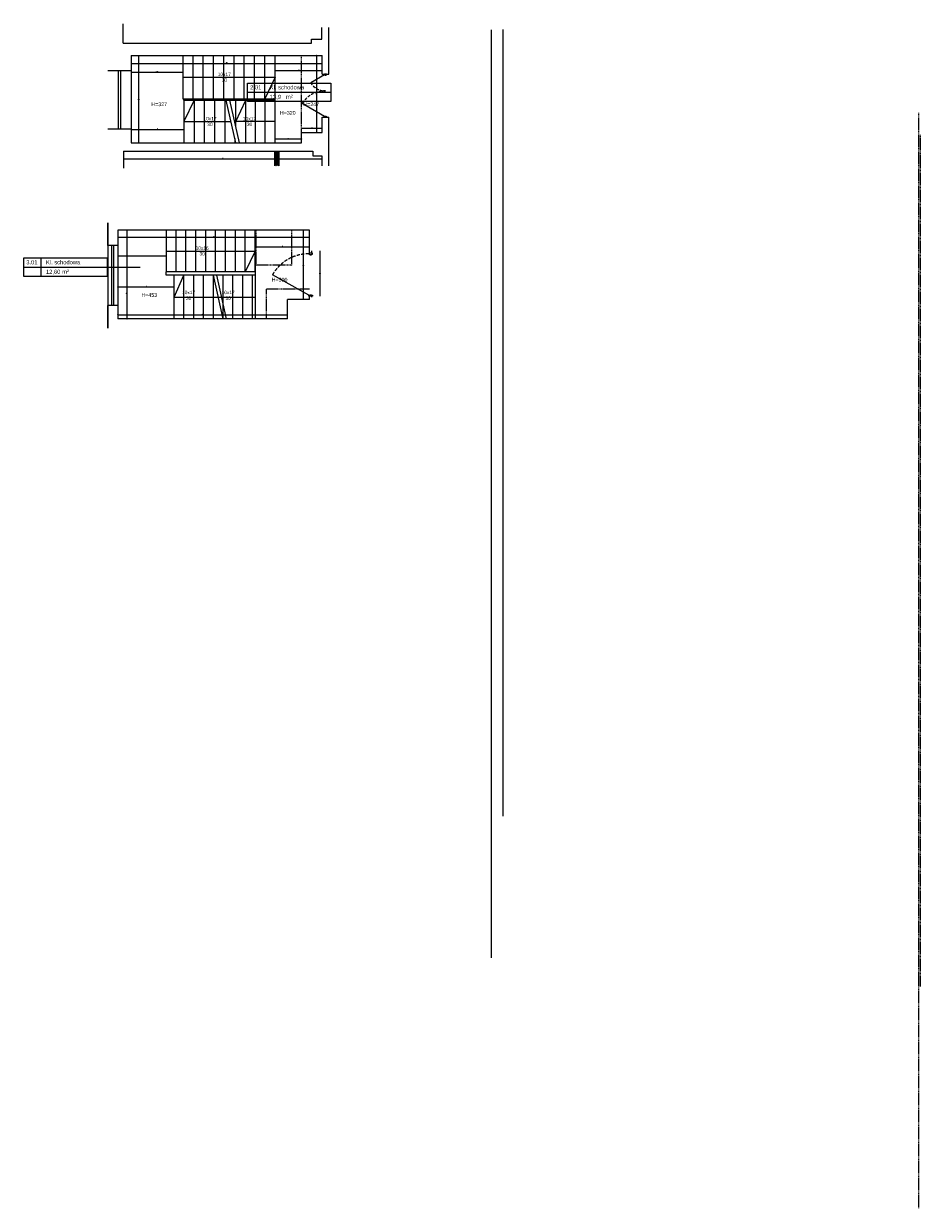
# Model space of a CAD drawing. Header units: millimetres. Extents: x 26866 to 1024070, y -428191 to 408885.
# Tile 2 of 248: x 175368 to 201487, y 100145 to 134655. Entities that reach past the tile are written whole.
import ezdxf

# ---------------------------------------------------------------- set-up
doc = ezdxf.new("R2010")
doc.units = ezdxf.units.MM
doc.header["$LTSCALE"] = 2
doc.linetypes.add('HIDDEN', pattern=[9.525, 6.35, -3.175])
doc.linetypes.add('HIDDENX2', pattern=[19.05, 12.7, -6.35])
doc.layers.get('Defpoints').update_dxf_attribs({"color": 1})
for name, color, linetype, lineweight in [('3DPLAN_A_DRZWI', 173, 'Continuous', 5), ('3DPLAN_A_OKNA', 153, 'Continuous', 5), ('3DPLAN_A_TABELKA POMIESZCZEŃ', 7, 'Continuous', 0), ('3DPLAN_A_WYMIAR', 7, 'Continuous', 5), ('3DPLAN_A_WYSOKOŚCI ZMIANA', 144, 'HIDDENX2', 5), ('Opisy', 7, 'Continuous', 13)]:
    doc.layers.add(name, color=color, linetype=linetype, lineweight=lineweight)
for name, color, linetype in [('3DPLAN_A_OPIS', 8, 'Continuous'), ('3DPLAN_A_POMIESZCZENIE NUMER', 100, 'Continuous'), ('3DPLAN_K_DZIAŁOWA NISKIE', 134, 'Continuous'), ('3DPLAN_K_NOŚNA', 7, 'Continuous'), ('3DPLAN_K_OBRYS', 243, 'Continuous'), ('3DPLAN_K_OBRYS WIDOK', 242, 'Continuous'), ('A_POMIESZCZENIE OPIS', 100, 'Continuous'), ('A_SCHODY', 6, 'Continuous')]:
    doc.layers.add(name, color=color, linetype=linetype)
doc.styles.add('ARIAL', font='arial.ttf')
doc.styles.add('SIMPLEX8', font='simplex.shx', dxfattribs={"width": 0.8})
doc.dimstyles.new('wymiar 1na100', dxfattribs={"dimtxt": 15, "dimasz": 10, "dimexe": 3, "dimexo": 5, "dimgap": 3, "dimtad": 1, "dimdec": 0, "dimtxsty": 'ARIAL', "dimblk": 'ARCHTICK', "dimcen": 2.5, "dimclrd": 40, "dimclre": 40, "dimclrt": 256, "dimadec": 1, "dimazin": 0, "dimtfac": 1, "dimtdec": 1, "dimtmove": 0, "dimatfit": 3, "dimldrblk": 'OPEN30', "dimfxl": 1.5, "dimfxlon": 1, "dimarcsym": 0})

# ---------------------------------------------------------------- blocks, each defined once
blk = doc.blocks.new('D 2X ASYMETRYCZNE BEZ FILARKA')
at = {"layer": '3DPLAN_A_DRZWI', "lineweight": 20}
for p, q in [((1.4, 2.5), (31.5, 54.6)), ((98.6, 2.5), (80, 34.7))]:
    blk.add_line(p, q, dxfattribs=at)
at = {"layer": '3DPLAN_A_DRZWI'}
for points in [[(0, 2.5), (1.4, 2.5), (1.4, 1.1), (2.1, 1.1), (2.1, -1.1), (1.4, -1.1), (1.4, -2.5), (0, -2.5), (0, 2.5)], [(100, 2.5), (98.6, 2.5), (98.6, 1.1), (97.9, 1.1), (97.9, -1.1), (98.6, -1.1), (98.6, -2.5), (100, -2.5), (100, 2.5)]]:
    blk.add_lwpolyline(points, dxfattribs=at)
at = {"layer": '3DPLAN_A_DRZWI', "linetype": 'HIDDEN', "lineweight": 15, "ltscale": 0.5}
for centre, radius, start, end in [((-0.8, 2), 61.6, 358.1085, 58.4282), ((100.3, 0.8), 39.5, 120.9325, 181.1091)]:
    blk.add_arc(centre, radius, start, end, dxfattribs=at)
blk = doc.blocks.new('tabelka dla tp')
at = {"layer": '3DPLAN_A_TABELKA POMIESZCZEŃ'}
for p, q in [((49.7, 54), (49.7, 0)), ((0, 27), (243.1, 27))]:
    blk.add_line(p, q, dxfattribs=at)
blk.add_lwpolyline([(0, 54), (243.1, 54), (243.1, 0), (0, 0)], close=True, dxfattribs=at)
at = {"layer": '3DPLAN_A_POMIESZCZENIE NUMER', "color": 7, "style": 'ARIAL'}
blk.add_attdef('NUMER', (2.2, 35.4), '', height=12, dxfattribs=at)
at = {"layer": 'A_POMIESZCZENIE OPIS', "insert": (112.2, 19.8), "char_height": 12, "width": 36.412, "attachment_point": 1, "style": 'ARIAL'}
blk.add_mtext('{\\C7;m²}', dxfattribs=at)
at = {"layer": 'A_POMIESZCZENIE OPIS', "color": 7, "style": 'ARIAL'}
for tag, p in [('NAZWA', (51.7, 35.4)), ('POWIERZCHNIA', (51.1, 7.2))]:
    blk.add_attdef(tag, p, '', height=12, dxfattribs=at)
blk = doc.blocks.new('_ArchTick')
at = {"color": 0, "linetype": 'ByBlock', "const_width": 0.15}
blk.add_lwpolyline([(-0.5, -0.5), (0.5, 0.5)], dxfattribs=at)
blk = doc.blocks.new('*D4615')
at = {"layer": '3DPLAN_A_WYMIAR', "color": 40, "lineweight": -2}
for p, q in [((178271, 130720), (178271, 130716)), ((184051, 130720), (184051, 130716))]:
    blk.add_line(p, q, dxfattribs=at)
at = {"layer": '3DPLAN_A_WYMIAR', "lineweight": -2}
blk.add_line((178271, 130719), (184051, 130719), dxfattribs=at)
at = {"layer": 'Defpoints', "color": 0}
for p in [(178271, 130945), (184051, 130805), (184051, 130719)]:
    blk.add_point(p, dxfattribs=at)
at = {"layer": '3DPLAN_A_WYMIAR', "lineweight": -2, "xscale": 10, "yscale": 10, "zscale": 10, "rotation": 180}
blk.add_blockref('_ArchTick', (178271, 130719), dxfattribs=at)
at = {"layer": '3DPLAN_A_WYMIAR', "lineweight": -2, "xscale": 10, "yscale": 10, "zscale": 10}
blk.add_blockref('_ArchTick', (184051, 130719), dxfattribs=at)
at = {"layer": '3DPLAN_A_WYMIAR', "insert": (181161, 130727), "char_height": 10, "attachment_point": 5, "style": 'SIMPLEX8'}
blk.add_mtext('5780', dxfattribs=at)
blk = doc.blocks.new('_OPEN30')
at = {"color": 0, "linetype": 'ByBlock', "lineweight": -2}
for q in [(-1, 0.3), (-1, -0.3), (-1, 0)]:
    blk.add_line((0, 0), q, dxfattribs=at)
blk = doc.blocks.new('*D4618')
at = {"layer": '3DPLAN_A_WYMIAR', "color": 40, "lineweight": -2}
for p, q in [((178723, 133725), (178728, 133725)), ((178723, 131185), (178728, 131185))]:
    blk.add_line(p, q, dxfattribs=at)
at = {"layer": '3DPLAN_A_WYMIAR', "lineweight": -2}
blk.add_line((178725, 131185), (178725, 133725), dxfattribs=at)
at = {"layer": 'Defpoints', "color": 0}
for p in [(178501, 133725), (178725, 133725), (178501, 131185)]:
    blk.add_point(p, dxfattribs=at)
at = {"layer": '3DPLAN_A_WYMIAR', "lineweight": -2, "xscale": 10, "yscale": 10, "zscale": 10}
for p, rotation in [((178725, 133725), 90), ((178725, 131185), 270)]:
    blk.add_blockref('_ArchTick', p, dxfattribs=dict(at, rotation=rotation))
at = {"layer": '3DPLAN_A_WYMIAR', "insert": (178717, 132455), "char_height": 10, "attachment_point": 5, "rotation": 90, "style": 'SIMPLEX8'}
blk.add_mtext('2540', dxfattribs=at)
blk = doc.blocks.new('*D4619')
at = {"layer": '3DPLAN_A_WYMIAR', "color": 40, "lineweight": -2}
for p, q in [((178501, 133500), (178501, 133496)), ((184061, 133500), (184061, 133496))]:
    blk.add_line(p, q, dxfattribs=at)
at = {"layer": '3DPLAN_A_WYMIAR', "lineweight": -2}
blk.add_line((178501, 133499), (184061, 133499), dxfattribs=at)
at = {"layer": 'Defpoints', "color": 0}
for p in [(178501, 133725), (184061, 133725), (184061, 133499)]:
    blk.add_point(p, dxfattribs=at)
at = {"layer": '3DPLAN_A_WYMIAR', "lineweight": -2, "xscale": 10, "yscale": 10, "zscale": 10, "rotation": 180}
blk.add_blockref('_ArchTick', (178501, 133499), dxfattribs=at)
at = {"layer": '3DPLAN_A_WYMIAR', "lineweight": -2, "xscale": 10, "yscale": 10, "zscale": 10}
blk.add_blockref('_ArchTick', (184061, 133499), dxfattribs=at)
at = {"layer": '3DPLAN_A_WYMIAR', "insert": (181281, 133507), "char_height": 10, "attachment_point": 5, "style": 'SIMPLEX8'}
blk.add_mtext('5560', dxfattribs=at)
blk = doc.blocks.new('*D4620')
at = {"layer": '3DPLAN_A_WYMIAR', "color": 40, "lineweight": -2}
for p, q in [((183461, 131609), (183461, 131613)), ((184061, 131609), (184061, 131613))]:
    blk.add_line(p, q, dxfattribs=at)
at = {"layer": '3DPLAN_A_WYMIAR', "lineweight": -2}
blk.add_line((183461, 131610), (184061, 131610), dxfattribs=at)
at = {"layer": 'Defpoints', "color": 0}
for p in [(183461, 131485), (184061, 131610), (184061, 131485)]:
    blk.add_point(p, dxfattribs=at)
at = {"layer": '3DPLAN_A_WYMIAR', "lineweight": -2, "xscale": 10, "yscale": 10, "zscale": 10, "rotation": 180}
blk.add_blockref('_ArchTick', (183461, 131610), dxfattribs=at)
at = {"layer": '3DPLAN_A_WYMIAR', "lineweight": -2, "xscale": 10, "yscale": 10, "zscale": 10}
blk.add_blockref('_ArchTick', (184061, 131610), dxfattribs=at)
at = {"layer": '3DPLAN_A_WYMIAR', "insert": (183761, 131618), "char_height": 10, "attachment_point": 5, "style": 'SIMPLEX8'}
blk.add_mtext('600', dxfattribs=at)
blk = doc.blocks.new('*D4621')
at = {"layer": '3DPLAN_A_WYMIAR', "color": 40, "lineweight": -2}
for p, q in [((183905, 133725), (183900, 133725)), ((183905, 131485), (183900, 131485))]:
    blk.add_line(p, q, dxfattribs=at)
at = {"layer": '3DPLAN_A_WYMIAR', "lineweight": -2}
blk.add_line((183903, 131485), (183903, 133725), dxfattribs=at)
at = {"layer": 'Defpoints', "color": 0}
for p in [(183903, 133725), (184061, 133725), (184061, 131485)]:
    blk.add_point(p, dxfattribs=at)
at = {"layer": '3DPLAN_A_WYMIAR', "lineweight": -2, "xscale": 10, "yscale": 10, "zscale": 10}
for p, rotation in [((183903, 133725), 90), ((183903, 131485), 270)]:
    blk.add_blockref('_ArchTick', p, dxfattribs=dict(at, rotation=rotation))
at = {"layer": '3DPLAN_A_WYMIAR', "insert": (183895, 132605), "char_height": 10, "attachment_point": 5, "rotation": 90, "style": 'SIMPLEX8'}
blk.add_mtext('2240', dxfattribs=at)
blk = doc.blocks.new('*D4623')
at = {"layer": '3DPLAN_A_WYMIAR', "color": 40, "lineweight": -2}
for p, q in [((178501, 133247), (178501, 133242)), ((180001, 133247), (180001, 133242))]:
    blk.add_line(p, q, dxfattribs=at)
at = {"layer": '3DPLAN_A_WYMIAR', "lineweight": -2}
blk.add_line((178501, 133245), (180001, 133245), dxfattribs=at)
at = {"layer": 'Defpoints', "color": 0}
for p in [(178501, 133285), (180001, 133285), (180001, 133245)]:
    blk.add_point(p, dxfattribs=at)
at = {"layer": '3DPLAN_A_WYMIAR', "lineweight": -2, "xscale": 10, "yscale": 10, "zscale": 10, "rotation": 180}
blk.add_blockref('_ArchTick', (178501, 133245), dxfattribs=at)
at = {"layer": '3DPLAN_A_WYMIAR', "lineweight": -2, "xscale": 10, "yscale": 10, "zscale": 10}
blk.add_blockref('_ArchTick', (180001, 133245), dxfattribs=at)
at = {"layer": '3DPLAN_A_WYMIAR', "insert": (179251, 133253), "char_height": 10, "attachment_point": 5, "style": 'SIMPLEX8'}
blk.add_mtext('1500', dxfattribs=at)
blk = doc.blocks.new('*D4624')
at = {"layer": '3DPLAN_A_WYMIAR', "color": 40, "lineweight": -2}
for p, q in [((178501, 131575), (178501, 131571)), ((180031, 131575), (180031, 131571))]:
    blk.add_line(p, q, dxfattribs=at)
at = {"layer": '3DPLAN_A_WYMIAR', "lineweight": -2}
blk.add_line((178501, 131574), (180031, 131574), dxfattribs=at)
at = {"layer": 'Defpoints', "color": 0}
for p in [(178501, 131873), (180031, 131908), (180031, 131574)]:
    blk.add_point(p, dxfattribs=at)
at = {"layer": '3DPLAN_A_WYMIAR', "lineweight": -2, "xscale": 10, "yscale": 10, "zscale": 10, "rotation": 180}
blk.add_blockref('_ArchTick', (178501, 131574), dxfattribs=at)
at = {"layer": '3DPLAN_A_WYMIAR', "lineweight": -2, "xscale": 10, "yscale": 10, "zscale": 10}
blk.add_blockref('_ArchTick', (180031, 131574), dxfattribs=at)
at = {"layer": '3DPLAN_A_WYMIAR', "insert": (179266, 131582), "char_height": 10, "attachment_point": 5, "style": 'SIMPLEX8'}
blk.add_mtext('1530', dxfattribs=at)
blk = doc.blocks.new('*D4625')
at = {"layer": '3DPLAN_A_WYMIAR', "color": 40, "lineweight": -2}
for p, q in [((182691, 133285), (182691, 133290)), ((184061, 133285), (184061, 133290))]:
    blk.add_line(p, q, dxfattribs=at)
at = {"layer": '3DPLAN_A_WYMIAR', "lineweight": -2}
blk.add_line((182691, 133287), (184061, 133287), dxfattribs=at)
at = {"layer": 'Defpoints', "color": 0}
for p in [(182691, 133278), (184061, 133287), (184061, 133278)]:
    blk.add_point(p, dxfattribs=at)
at = {"layer": '3DPLAN_A_WYMIAR', "lineweight": -2, "xscale": 10, "yscale": 10, "zscale": 10, "rotation": 180}
blk.add_blockref('_ArchTick', (182691, 133287), dxfattribs=at)
at = {"layer": '3DPLAN_A_WYMIAR', "lineweight": -2, "xscale": 10, "yscale": 10, "zscale": 10}
blk.add_blockref('_ArchTick', (184061, 133287), dxfattribs=at)
at = {"layer": '3DPLAN_A_WYMIAR', "insert": (183376, 133295), "char_height": 10, "attachment_point": 5, "style": 'SIMPLEX8'}
blk.add_mtext('1370', dxfattribs=at)
blk = doc.blocks.new('*D4626')
at = {"layer": '3DPLAN_A_WYMIAR', "color": 40, "lineweight": -2}
for p, q in [((182691, 131300), (182691, 131296)), ((183461, 131300), (183461, 131296))]:
    blk.add_line(p, q, dxfattribs=at)
at = {"layer": '3DPLAN_A_WYMIAR', "lineweight": -2}
blk.add_line((182691, 131299), (183461, 131299), dxfattribs=at)
at = {"layer": 'Defpoints', "color": 0}
for p in [(182691, 131313), (183461, 131313), (183461, 131299)]:
    blk.add_point(p, dxfattribs=at)
at = {"layer": '3DPLAN_A_WYMIAR', "lineweight": -2, "xscale": 10, "yscale": 10, "zscale": 10, "rotation": 180}
blk.add_blockref('_ArchTick', (182691, 131299), dxfattribs=at)
at = {"layer": '3DPLAN_A_WYMIAR', "lineweight": -2, "xscale": 10, "yscale": 10, "zscale": 10}
blk.add_blockref('_ArchTick', (183461, 131299), dxfattribs=at)
at = {"layer": '3DPLAN_A_WYMIAR', "insert": (183076, 131307), "char_height": 10, "attachment_point": 5, "style": 'SIMPLEX8'}
blk.add_mtext('770', dxfattribs=at)
blk = doc.blocks.new('D 90')
at = {"layer": '3DPLAN_A_DRZWI', "lineweight": 20}
blk.add_line((2.1, 3.7), (45, 79.8), dxfattribs=at)
at = {"layer": '3DPLAN_A_DRZWI'}
for points in [[(0, 3.7), (2.1, 3.7), (2.1, 1.6), (3.1, 1.6), (3.1, -1.6), (2.1, -1.6), (2.1, -3.7), (0, -3.7), (0, 3.7)], [(90, 3.7), (87.9, 3.7), (87.9, 1.6), (86.9, 1.6), (86.9, -1.6), (87.9, -1.6), (87.9, -3.7), (90, -3.7), (90, 3.7)]]:
    blk.add_lwpolyline(points, dxfattribs=at)
at = {"layer": '3DPLAN_A_DRZWI', "linetype": 'HIDDEN', "ltscale": 0.5}
blk.add_arc((1, 3.7), 87.9, 0.0056, 59.9944, dxfattribs=at)
blk = doc.blocks.new('*D4627')
at = {"layer": '3DPLAN_A_WYMIAR', "color": 40, "lineweight": -2}
for p, q in [((178377, 128637), (178382, 128637)), ((178377, 126057), (178382, 126057))]:
    blk.add_line(p, q, dxfattribs=at)
at = {"layer": '3DPLAN_A_WYMIAR', "lineweight": -2}
blk.add_line((178379, 126057), (178379, 128637), dxfattribs=at)
at = {"layer": 'Defpoints', "color": 0}
for p in [(178110, 128637), (178379, 128637), (178110, 126057)]:
    blk.add_point(p, dxfattribs=at)
at = {"layer": '3DPLAN_A_WYMIAR', "lineweight": -2, "xscale": 10, "yscale": 10, "zscale": 10}
for p, rotation in [((178379, 128637), 90), ((178379, 126057), 270)]:
    blk.add_blockref('_ArchTick', p, dxfattribs=dict(at, rotation=rotation))
at = {"layer": '3DPLAN_A_WYMIAR', "insert": (178371, 126800), "char_height": 10, "attachment_point": 5, "rotation": 90, "style": 'SIMPLEX8'}
blk.add_mtext('2580', dxfattribs=at)
blk = doc.blocks.new('*D4628')
at = {"layer": '3DPLAN_A_WYMIAR', "color": 40, "lineweight": -2}
for p, q in [((178110, 128437), (178110, 128432)), ((183690, 128437), (183690, 128432))]:
    blk.add_line(p, q, dxfattribs=at)
at = {"layer": '3DPLAN_A_WYMIAR', "lineweight": -2}
blk.add_line((178110, 128435), (183690, 128435), dxfattribs=at)
at = {"layer": 'Defpoints', "color": 0}
for p in [(178110, 128637), (183690, 128637), (183690, 128435)]:
    blk.add_point(p, dxfattribs=at)
at = {"layer": '3DPLAN_A_WYMIAR', "lineweight": -2, "xscale": 10, "yscale": 10, "zscale": 10, "rotation": 180}
blk.add_blockref('_ArchTick', (178110, 128435), dxfattribs=at)
at = {"layer": '3DPLAN_A_WYMIAR', "lineweight": -2, "xscale": 10, "yscale": 10, "zscale": 10}
blk.add_blockref('_ArchTick', (183690, 128435), dxfattribs=at)
at = {"layer": '3DPLAN_A_WYMIAR', "insert": (180900, 128443), "char_height": 10, "attachment_point": 5, "style": 'SIMPLEX8'}
blk.add_mtext('5580', dxfattribs=at)
blk = doc.blocks.new('*D4630')
at = {"layer": '3DPLAN_A_WYMIAR', "color": 40, "lineweight": -2}
for p, q in [((184004, 128037), (184008, 128037)), ((184004, 126717), (184008, 126717))]:
    blk.add_line(p, q, dxfattribs=at)
at = {"layer": '3DPLAN_A_WYMIAR', "lineweight": -2}
blk.add_line((184005, 126717), (184005, 128037), dxfattribs=at)
at = {"layer": 'Defpoints', "color": 0}
for p in [(183776, 128037), (184005, 128037), (183776, 126717)]:
    blk.add_point(p, dxfattribs=at)
at = {"layer": '3DPLAN_A_WYMIAR', "lineweight": -2, "xscale": 10, "yscale": 10, "zscale": 10}
for p, rotation in [((184005, 128037), 90), ((184005, 126717), 270)]:
    blk.add_blockref('_ArchTick', p, dxfattribs=dict(at, rotation=rotation))
at = {"layer": '3DPLAN_A_WYMIAR', "insert": (183997, 127377), "char_height": 10, "attachment_point": 5, "rotation": 90, "style": 'SIMPLEX8'}
blk.add_mtext('1320', dxfattribs=at)
blk = doc.blocks.new('*D4631')
at = {"layer": '3DPLAN_A_WYMIAR', "color": 40, "lineweight": -2}
for p, q in [((183525, 128637), (183520, 128637)), ((183525, 126617), (183520, 126617))]:
    blk.add_line(p, q, dxfattribs=at)
at = {"layer": '3DPLAN_A_WYMIAR', "lineweight": -2}
blk.add_line((183523, 126617), (183523, 128637), dxfattribs=at)
at = {"layer": 'Defpoints', "color": 0}
for p in [(183523, 128637), (183690, 128637), (183690, 126617)]:
    blk.add_point(p, dxfattribs=at)
at = {"layer": '3DPLAN_A_WYMIAR', "lineweight": -2, "xscale": 10, "yscale": 10, "zscale": 10}
for p, rotation in [((183523, 128637), 90), ((183523, 126617), 270)]:
    blk.add_blockref('_ArchTick', p, dxfattribs=dict(at, rotation=rotation))
at = {"layer": '3DPLAN_A_WYMIAR', "insert": (183515, 127627), "char_height": 10, "attachment_point": 5, "rotation": 90, "style": 'SIMPLEX8'}
blk.add_mtext('2020', dxfattribs=at)
blk = doc.blocks.new('*D4632')
at = {"layer": '3DPLAN_A_WYMIAR', "color": 40, "lineweight": -2}
for p, q in [((178110, 126177), (178110, 126181)), ((183050, 126177), (183050, 126181))]:
    blk.add_line(p, q, dxfattribs=at)
at = {"layer": '3DPLAN_A_WYMIAR', "lineweight": -2}
blk.add_line((178110, 126178), (183050, 126178), dxfattribs=at)
at = {"layer": 'Defpoints', "color": 0}
for p in [(178110, 126057), (183050, 126178), (183050, 126057)]:
    blk.add_point(p, dxfattribs=at)
at = {"layer": '3DPLAN_A_WYMIAR', "lineweight": -2, "xscale": 10, "yscale": 10, "zscale": 10, "rotation": 180}
blk.add_blockref('_ArchTick', (178110, 126178), dxfattribs=at)
at = {"layer": '3DPLAN_A_WYMIAR', "lineweight": -2, "xscale": 10, "yscale": 10, "zscale": 10}
blk.add_blockref('_ArchTick', (183050, 126178), dxfattribs=at)
at = {"layer": '3DPLAN_A_WYMIAR', "insert": (180580, 126186), "char_height": 10, "attachment_point": 5, "style": 'SIMPLEX8'}
blk.add_mtext('4940', dxfattribs=at)
blk = doc.blocks.new('*D4633')
at = {"layer": '3DPLAN_A_WYMIAR', "color": 40, "lineweight": -2}
for p, q in [((178110, 127891), (178110, 127886)), ((179520, 127891), (179520, 127886))]:
    blk.add_line(p, q, dxfattribs=at)
at = {"layer": '3DPLAN_A_WYMIAR', "lineweight": -2}
blk.add_line((178110, 127889), (179520, 127889), dxfattribs=at)
at = {"layer": 'Defpoints', "color": 0}
for p in [(178110, 128063), (179520, 128000), (179520, 127889)]:
    blk.add_point(p, dxfattribs=at)
at = {"layer": '3DPLAN_A_WYMIAR', "lineweight": -2, "xscale": 10, "yscale": 10, "zscale": 10, "rotation": 180}
blk.add_blockref('_ArchTick', (178110, 127889), dxfattribs=at)
at = {"layer": '3DPLAN_A_WYMIAR', "lineweight": -2, "xscale": 10, "yscale": 10, "zscale": 10}
blk.add_blockref('_ArchTick', (179520, 127889), dxfattribs=at)
at = {"layer": '3DPLAN_A_WYMIAR', "insert": (178815, 127897), "char_height": 10, "attachment_point": 5, "style": 'SIMPLEX8'}
blk.add_mtext('1410', dxfattribs=at)
blk = doc.blocks.new('*D4634')
at = {"layer": '3DPLAN_A_WYMIAR', "color": 40, "lineweight": -2}
for p, q in [((178110, 126983), (178110, 126988)), ((179750, 126983), (179750, 126988))]:
    blk.add_line(p, q, dxfattribs=at)
at = {"layer": '3DPLAN_A_WYMIAR', "lineweight": -2}
blk.add_line((178110, 126985), (179750, 126985), dxfattribs=at)
at = {"layer": 'Defpoints', "color": 0}
for p in [(178110, 126905), (179750, 126985), (179750, 126911)]:
    blk.add_point(p, dxfattribs=at)
at = {"layer": '3DPLAN_A_WYMIAR', "lineweight": -2, "xscale": 10, "yscale": 10, "zscale": 10, "rotation": 180}
blk.add_blockref('_ArchTick', (178110, 126985), dxfattribs=at)
at = {"layer": '3DPLAN_A_WYMIAR', "lineweight": -2, "xscale": 10, "yscale": 10, "zscale": 10}
blk.add_blockref('_ArchTick', (179750, 126985), dxfattribs=at)
at = {"layer": '3DPLAN_A_WYMIAR', "insert": (178930, 126993), "char_height": 10, "attachment_point": 5, "style": 'SIMPLEX8'}
blk.add_mtext('1640', dxfattribs=at)
blk = doc.blocks.new('*D4635')
at = {"layer": '3DPLAN_A_WYMIAR', "color": 40, "lineweight": -2}
for p, q in [((182110, 128158), (182110, 128153)), ((183690, 128158), (183690, 128153))]:
    blk.add_line(p, q, dxfattribs=at)
at = {"layer": '3DPLAN_A_WYMIAR', "lineweight": -2}
blk.add_line((182110, 128156), (183690, 128156), dxfattribs=at)
at = {"layer": 'Defpoints', "color": 0}
for p in [(182110, 128197), (183690, 128183), (183690, 128156)]:
    blk.add_point(p, dxfattribs=at)
at = {"layer": '3DPLAN_A_WYMIAR', "lineweight": -2, "xscale": 10, "yscale": 10, "zscale": 10, "rotation": 180}
blk.add_blockref('_ArchTick', (182110, 128156), dxfattribs=at)
at = {"layer": '3DPLAN_A_WYMIAR', "lineweight": -2, "xscale": 10, "yscale": 10, "zscale": 10}
blk.add_blockref('_ArchTick', (183690, 128156), dxfattribs=at)
at = {"layer": '3DPLAN_A_WYMIAR', "insert": (182900, 128164), "char_height": 10, "attachment_point": 5, "style": 'SIMPLEX8'}
blk.add_mtext('1580', dxfattribs=at)

msp = doc.modelspace()

# ---------------------------------------------------------------- hatches: boundary and pattern name
at = {"layer": '3DPLAN_A_OPIS', "lineweight": 0, "transparency": 33554687}
h = msp.add_hatch(dxfattribs=at)
h.set_pattern_fill('ANSI31', color=1, scale=10)
h.set_pattern_definition([(45, (-103458.024, 547165.86), (-22.4506403, 22.4506403), [])])
h.paths.add_polyline_path([(182801.2, 130515.3), (182801.2, 130945.3), (182681.2, 130945.3), (182681.2, 130515.3)])

# ---------------------------------------------------------------- linework, layer by layer
at = {"layer": '3DPLAN_A_OKNA'}
for p, q in [((178133, 131585.3), (178133, 133285.3)), ((178183, 133285.3), (178183, 131585.3)), ((177933.6, 126446.9), (177933.6, 128196.9)), ((177983.6, 128196.9), (177983.6, 126446.9))]:
    msp.add_line(p, q, dxfattribs=at)
at = {"layer": '3DPLAN_A_OPIS', "color": 1, "lineweight": 30}
for p, q in [((182681.2, 130945.3), (182681.2, 130515.3)), ((182801.2, 130945.3), (182801.2, 130515.3))]:
    msp.add_line(p, q, dxfattribs=at)
at = {"layer": '3DPLAN_A_WYSOKOŚCI ZMIANA'}
for p, q in [((183461.2, 131485.3), (183461.2, 133725.3)), ((201446.7, 100144.9), (201446.7, 132061.8)), ((201486.5, 131420.2), (201486.5, 106603.8)), ((182139.7, 127616.9), (182139.7, 128636.9)), ((183179.7, 127616.9), (183179.7, 128636.9)), ((183179.7, 127616.9), (182139.7, 127616.9)), ((182439.7, 126056.9), (182439.7, 126916.9)), ((183689.7, 126916.9), (182439.7, 126916.9))]:
    msp.add_line(p, q, dxfattribs=at)
at = {"layer": '3DPLAN_K_DZIAŁOWA NISKIE'}
for p, q in [((178501.2, 133285.3), (178501.2, 131585.3)), ((178109.7, 128196.9), (178109.7, 126446.9))]:
    msp.add_line(p, q, dxfattribs=at)
at = {"layer": '3DPLAN_K_NOŚNA'}
for p, q in [((178261.2, 134085.3), (178261.2, 134655.3)), ((184051.2, 134205.3), (184051.2, 134545.3)), ((184261.2, 133185.3), (184261.2, 134545.3)), ((178261.2, 134085.3), (183751.2, 134085.3)), ((183751.2, 134205.3), (184051.2, 134205.3)), ((183751.2, 134085.3), (183751.2, 134205.3)), ((178501.2, 133725.3), (178501.2, 133285.3)), ((178501.2, 133725.3), (184061.2, 133725.3)), ((184061.2, 133185.3), (184061.2, 133725.3)), ((178501.2, 133285.3), (177814.9, 133285.3)), ((184061.2, 133185.3), (184261.2, 133185.3)), ((184061.2, 131485.3), (184061.2, 131935.3)), ((184061.2, 131935.3), (184261.2, 131935.3)), ((184261.2, 130515.3), (184261.2, 131935.3)), ((178501.2, 131585.3), (177814.9, 131585.3)), ((178501.2, 131585.3), (178501.2, 131185.3)), ((183461.2, 131185.3), (183461.2, 131485.3)), ((183461.2, 131485.3), (184061.2, 131485.3)), ((178501.2, 131185.3), (183461.2, 131185.3)), ((181520.2, 131314.2), (181520.2, 131185.3)), ((178271.2, 130945.3), (183791.2, 130945.3)), ((178271.2, 130945.3), (178271.2, 130445.3)), ((183791.2, 130945.3), (183791.2, 130805.3)), ((183791.2, 130805.3), (184051.2, 130805.3)), ((184051.2, 130805.3), (184051.2, 130515.3)), ((183689.7, 128636.9), (178109.7, 128636.9)), ((178109.7, 128636.9), (178109.7, 128196.9)), ((183689.7, 127966.9), (183689.7, 128636.9)), ((178109.7, 128196.9), (177814.9, 128196.9)), ((183759.7, 127966.9), (183759.7, 128036.9)), ((183759.7, 127966.9), (183689.7, 127966.9)), ((177799, 127561.4), (178762.9, 127561.4)), ((183689.7, 126686.9), (183689.7, 126716.9)), ((183759.7, 126716.9), (183689.7, 126716.9)), ((183689.7, 126616.9), (183689.7, 126716.9)), ((183759.7, 126686.9), (183759.7, 126716.9)), ((178109.7, 126446.9), (177814.9, 126446.9)), ((178109.7, 126446.9), (178109.7, 126056.9)), ((183049.7, 126056.9), (183049.7, 126616.9)), ((183689.7, 126616.9), (183049.7, 126616.9)), ((183049.7, 126056.9), (178109.7, 126056.9))]:
    msp.add_line(p, q, dxfattribs=at)
at = {"layer": '3DPLAN_K_NOŚNA', "color": 1}
for p, q in [((188995.3, 107446.1), (188995.3, 134473.2)), ((189336.5, 111569.7), (189336.5, 134488.2))]:
    msp.add_line(p, q, dxfattribs=at)
at = {"layer": '3DPLAN_K_OBRYS'}
for p, q in [((177814.9, 128856.9), (177814.9, 128196.9)), ((177814.9, 128196.9), (177814.9, 128856.9)), ((177814.9, 126446.9), (177814.9, 125786.9)), ((177814.9, 125786.9), (177814.9, 126446.9))]:
    msp.add_line(p, q, dxfattribs=at)
at = {"layer": '3DPLAN_K_OBRYS WIDOK'}
msp.add_line((177814.9, 128196.9), (177814.9, 126446.9), dxfattribs=at)
at = {"layer": 'A_SCHODY'}
for p, q in [((180001.2, 133725.3), (180001.2, 132465.3)), ((180300, 132465.3), (180300, 133725.3)), ((180598.9, 132465.3), (180598.9, 133725.3)), ((180897.8, 132465.3), (180897.8, 133725.3)), ((181196.7, 132465.3), (181196.7, 133725.3)), ((181495.6, 132465.3), (181495.6, 133725.3)), ((181794.5, 132465.3), (181794.5, 133725.3)), ((182093.4, 132465.3), (182093.4, 133725.3)), ((182392.3, 132465.3), (182392.3, 133725.3)), ((182691.2, 132465.3), (182691.2, 133725.3)), ((180001.2, 133095.3), (182691.2, 133095.3)), ((182691.2, 133095.3), (182392.3, 132465.3)), ((180001.2, 132465.3), (182691.2, 132465.3)), ((180031.2, 132425.3), (180031.2, 132465.3)), ((180031.2, 132425.3), (180031.2, 131185.3)), ((180031.2, 132425.3), (182691.2, 132425.3)), ((180329, 132425.3), (180031.2, 131805.3)), ((180329, 132425.3), (180329, 131185.3)), ((180626.8, 132425.3), (180626.8, 131185.3)), ((180924.6, 132425.3), (180924.6, 131185.3)), ((181222.4, 132425.3), (181222.4, 131185.3)), ((181549.2, 131185.3), (181270.4, 132425.3)), ((181651.7, 131185.3), (181372.9, 132425.3)), ((181548.8, 131642.8), (181548.8, 132425.3)), ((181548.8, 131805.3), (181834.4, 132425.3)), ((181834.4, 131185.3), (181834.4, 132425.3)), ((182120, 131185.3), (182120, 132425.3)), ((182405.6, 131185.3), (182405.6, 132425.3)), ((182691.2, 132425.3), (182691.2, 132465.3)), ((182691.2, 131185.3), (182691.2, 132425.3)), ((180031.2, 131805.3), (181409.8, 131805.3)), ((182691.2, 131805.3), (181548.8, 131805.3)), ((179519.7, 128636.9), (179519.7, 127426.9)), ((179807.3, 127426.9), (179807.3, 128636.9)), ((180095.1, 127426.9), (180095.1, 128636.9)), ((180382.9, 127426.9), (180382.9, 128636.9)), ((180670.7, 127426.9), (180670.7, 128636.9)), ((180958.5, 127426.9), (180958.5, 128636.9)), ((181246.3, 127426.9), (181246.3, 128636.9)), ((181534.1, 127426.9), (181534.1, 128636.9)), ((181821.9, 127426.9), (181821.9, 128636.9)), ((182109.7, 127426.9), (182109.7, 128636.9)), ((179519.7, 128031.9), (182109.7, 128031.9)), ((182109.7, 128031.9), (181821.9, 127426.9)), ((182109.7, 127716.9), (182109.7, 126056.9)), ((182109.7, 127426.9), (179519.7, 127426.9)), ((179519.7, 127326.9), (179519.7, 127426.9)), ((182109.7, 127326.9), (179519.7, 127326.9)), ((179749.7, 126056.9), (179749.7, 127326.9)), ((179749.7, 126691.9), (180035.3, 127326.9)), ((180035.3, 126056.9), (180035.3, 127326.9)), ((180320.9, 126056.9), (180320.9, 127326.9)), ((180606.5, 126056.9), (180606.5, 127326.9)), ((180892.1, 126056.9), (180892.1, 127326.9)), ((181177.7, 126056.9), (180892.1, 127326.9)), ((181280.2, 126056.9), (180994.6, 127326.9)), ((181177.7, 126056.9), (181177.7, 127326.9)), ((181463.3, 126056.9), (181463.3, 127326.9)), ((181748.9, 126056.9), (181748.9, 127326.9)), ((182034.5, 126056.9), (182034.5, 127326.9)), ((179749.7, 126691.9), (182109.7, 126691.9))]:
    msp.add_line(p, q, dxfattribs=at)

# ---------------------------------------------------------------- block references
at = {"layer": '3DPLAN_A_DRZWI'}
for name, p, xscale, yscale, zscale, rotation in [('D 2X ASYMETRYCZNE BEZ FILARKA', (184161.2, 131935.3), 12.50000000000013, 12.50000000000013, 12.50000000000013, 90), ('D 90', (183724.7, 126716.9), 13.88888888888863, 13.88888888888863, 13.88888888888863, 89.99997164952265)]:
    msp.add_blockref(name, p, dxfattribs=dict(at, xscale=xscale, yscale=yscale, zscale=zscale, rotation=rotation))
at = {"layer": '3DPLAN_A_TABELKA POMIESZCZEŃ', "ltscale": 0.5}
ref = msp.add_blockref('tabelka dla tp', (181888.6, 132387.1), dxfattribs=dict(at, xscale=10, yscale=10, zscale=10))
ref.add_attrib('NUMER', '2.01', (181963.9, 132741), dxfattribs={"layer": '3DPLAN_A_POMIESZCZENIE NUMER', "color": 0, "height": 120, "style": 'ARIAL'})
ref.add_attrib('NAZWA', 'Kl. schodowa', (182538.2, 132741), dxfattribs={"layer": 'A_POMIESZCZENIE OPIS', "color": 0, "height": 120, "style": 'ARIAL'})
ref.add_attrib('POWIERZCHNIA', '13,9', (182538.2, 132463.5), dxfattribs={"layer": 'A_POMIESZCZENIE OPIS', "color": 0, "height": 120, "style": 'ARIAL'})
ref = msp.add_blockref('tabelka dla tp', (175367.7, 127291.4), dxfattribs=dict(at, xscale=10, yscale=10, zscale=10))
ref.add_attrib('NUMER', '3.01', (175442.9, 127645.3), dxfattribs={"layer": '3DPLAN_A_POMIESZCZENIE NUMER', "color": 0, "height": 120, "style": 'ARIAL'})
ref.add_attrib('NAZWA', 'Kl. schodowa', (176017.2, 127645.3), dxfattribs={"layer": 'A_POMIESZCZENIE OPIS', "color": 0, "height": 120, "style": 'ARIAL'})
ref.add_attrib('POWIERZCHNIA', '12,60', (176017.2, 127367.8), dxfattribs={"layer": 'A_POMIESZCZENIE OPIS', "color": 0, "height": 120, "style": 'ARIAL'})

# ---------------------------------------------------------------- texts
at = {"layer": '3DPLAN_A_TABELKA POMIESZCZEŃ', "color": 7, "ltscale": 0.5, "char_height": 110, "width": 592.068, "attachment_point": 1, "style": 'ARIAL'}
for s, insert in [('H=327', (179086.3, 132362.9)), ('H=247', (183515.4, 132362.9)), ('H=320', (182832.4, 132113.3)), ('H=300', (182593.2, 127252.1)), ('H=453', (178797, 126807.1))]:
    msp.add_mtext(s, dxfattribs=dict(at, insert=insert))
at = {"layer": 'Opisy', "ltscale": 0.5, "char_height": 100, "width": 743.914, "attachment_point": 5, "style": 'ARIAL'}
for s, insert in [('\\pxqc;10x17\\P30', (181211.4, 133095.3)), ('\\pxqc;10x17\\P30', (180795.8, 131805.3)), ('\\pxqc;10x17\\P30', (181947.6, 131805.3)), ('\\pxqc;10x16\\P30', (180566.9, 128031.9)), ('\\pxqc;10x17\\P30', (180171.3, 126741.9)), ('\\pxqc;10x17\\P30', (181323.1, 126741.9))]:
    msp.add_mtext(s, dxfattribs=dict(at, insert=insert))

# ---------------------------------------------------------------- dimensions: what is measured, and where the dimension line sits
at = {"layer": '3DPLAN_A_WYMIAR', "color": 0}
for base, p1, p2, picture, middle in [((184061.2, 133498.5), (178501.2, 133725.3), (184061.2, 133725.3), '*D4619', (181281.2, 133506.5)), ((180001.2, 133245.2), (178501.2, 133285.3), (180001.2, 133285.3), '*D4623', (179251.2, 133253.2)), ((184061.2, 133286.6), (182691.2, 133277.7), (184061.2, 133277.7), '*D4625', (183376.2, 133294.6)), ((180031.2, 131573.7), (178501.2, 131872.5), (180031.2, 131908), '*D4624', (179266.2, 131581.7)), ((184061.2, 131610.4), (183461.2, 131485.3), (184061.2, 131485.3), '*D4620', (183761.2, 131618.4)), ((183461.2, 131298.6), (182691.2, 131313.4), (183461.2, 131313.4), '*D4626', (183076.2, 131306.6)), ((184051.2, 130718.8), (178271.2, 130945.3), (184051.2, 130805.3), '*D4615', (181161.2, 130726.8)), ((183689.7, 128435.3), (178109.7, 128636.9), (183689.7, 128636.9), '*D4628', (180899.7, 128443.3)), ((179519.7, 127889.3), (178109.7, 128062.6), (179519.7, 128000.2), '*D4633', (178814.7, 127897.3)), ((183689.7, 128156.4), (182109.7, 128197.3), (183689.7, 128183), '*D4635', (182899.7, 128164.4)), ((179749.7, 126984.9), (178109.7, 126905), (179749.7, 126910.9), '*D4634', (178929.7, 126992.9)), ((183049.7, 126178.1), (178109.7, 126056.9), (183049.7, 126056.9), '*D4632', (180579.7, 126186.1))]:
    dim = msp.add_linear_dim(base=base, p1=p1, p2=p2, dimstyle='wymiar 1na100', override={"dimtxt": 10, "dimtxsty": 'SIMPLEX8', "dimclrd": 256, "dimldrblk": 'OPEN30'}, dxfattribs=at)
    dim.commit()
    dim.dimension.update_dxf_attribs({"geometry": picture, "text_midpoint": middle})
for base, p1, p2, picture, middle in [((178724.9, 133725.3), (178501.2, 131185.3), (178501.2, 133725.3), '*D4618', (178716.9, 132455.3)), ((183903.2, 133725.3), (184061.2, 131485.3), (184061.2, 133725.3), '*D4621', (183895.2, 132605.3)), ((183523.3, 128636.9), (183689.7, 126616.9), (183689.7, 128636.9), '*D4631', (183515.3, 127626.9)), ((184005.3, 128036.9), (183775.6, 126716.9), (183775.6, 128036.9), '*D4630', (183997.3, 127376.9))]:
    dim = msp.add_linear_dim(base=base, p1=p1, p2=p2, angle=90, dimstyle='wymiar 1na100', override={"dimtxt": 10, "dimtxsty": 'SIMPLEX8', "dimclrd": 256, "dimldrblk": 'OPEN30'}, dxfattribs=at)
    dim.commit()
    dim.dimension.update_dxf_attribs({"geometry": picture, "text_midpoint": middle})
dim = msp.add_linear_dim(base=(178378.8, 128636.9), p1=(178109.7, 126056.9), p2=(178109.7, 128636.9), angle=90, dimstyle='wymiar 1na100', override={"dimtxt": 10, "dimtxsty": 'SIMPLEX8', "dimclrd": 256, "dimldrblk": 'OPEN30'}, dxfattribs=at)
dim.commit()
dim.dimension.update_dxf_attribs({"geometry": '*D4627', "text_midpoint": (178378.8, 126800.5), "dimtype": 160})

doc.saveas('drawing.dxf')
